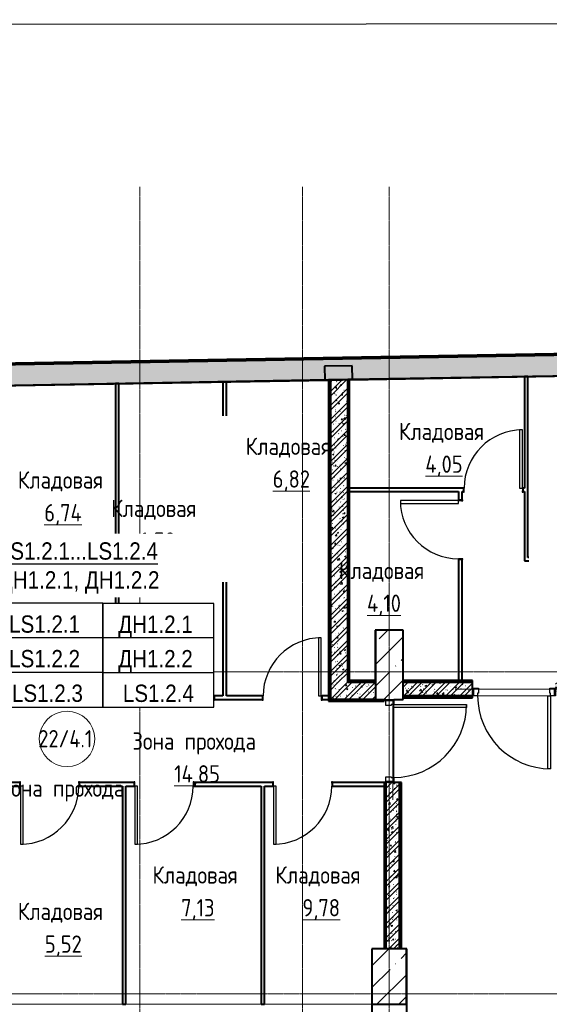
# Model space of a CAD drawing. Header units: millimetres. Extents: x -290 to 116110, y -2975 to 80225.
# Tile 201 of 247: x 39059 to 46698, y 66011 to 80225. Entities that reach past the tile are written whole.
import ezdxf
from ezdxf import colors
from ezdxf.entities.mleader import LeaderData, LeaderLine
from ezdxf.enums import TextEntityAlignment as Align
from ezdxf.math import Vec2, Vec3

# ---------------------------------------------------------------- set-up
doc = ezdxf.new("R2018")
doc.units = ezdxf.units.MM
doc.set_wipeout_variables(frame=1)
doc.linetypes.add('ADSK_Линия сетки', pattern=[25, 20, -2.5, 0, -2.5])
doc.layers.add('UNPLOTTED', color=2, linetype='Continuous', plot=False)
for name, color, linetype, lineweight in [('Двери', 7, 'Continuous', 18), ('Каркас несущий', 7, 'Continuous', 18), ('Каркас_Импост', 7, 'Continuous', 30), ('КИП_выноска', 6, 'Continuous', 25), ('Марки помещений', 7, 'Continuous', 20), ('Монтажный зазор', 7, 'Continuous', 30), ('Несущие колонны', 7, 'Continuous', 18), ('Оси', 7, 'Continuous', 9), ('Панель', 7, 'Continuous', 30), ('Перекрытия', 7, 'Continuous', 18), ('Стены разрез', 7, 'Continuous', 40), ('Стены штриховка', 7, 'Continuous', 40)]:
    doc.layers.add(name, color=color, linetype=linetype, lineweight=lineweight)
doc.styles.add('Arial', font='arial.ttf', dxfattribs={"width": 0.85, "height": 350})
doc.styles.add('GOST 2.304', font='simplex.shx', dxfattribs={"width": 0.65, "oblique": 15})
doc.styles.add('GOST Common', font='GOST_Common.ttf', dxfattribs={"width": 0.9, "height": 250})
doc.styles.get("Standard").update_dxf_attribs({"font": 'arial.ttf'})
pattern_1 = [(50, (0, 0), (218.6211678, -19.1267987), [22.86, -251.46]), (355, (0, 0), (-42.2918743, 229.2684153), [18.288, -201.168]), (100.451, (18.22, -1.6), (176.3310746, 210.139632), [19.428, -213.708]), (46.184, (0, 60.96), (325.29495, -50.4516404), [34.29, -377.19]), (96.636, (27.1, 56.76), (284.8830085, 296.912656), [29.142, -320.562]), (351.184, (0, 60.96), (284.8858166, 296.910704), [27.432, -301.752]), (21, (30.48, 45.72), (181.9375257, -122.7183205), [22.86, -251.46]), (326, (30.48, 45.72), (74.1622266, 221.0261817), [18.288, -201.168]), (71.451, (45.64, 35.5), (256.100348, 98.305262), [19.428, -213.708]), (37.5, (0, 0), (3.70638957, 101.46589536), [3.353, -195.377, 3.353, -200.863, -201.93]), (37.5, (0, 0), (3.70638957, 101.46589536), [-402.946, 3.353, -198.577]), (7.5, (0, 0), (80.18357624, 120.2165259), [3.353, -113.081, 3.353, -190.805, -76.962]), (7.5, (0, 0), (80.18357624, 120.2165259), [-310.591, 3.353, -73.609]), (327.5, (-67.97, 0), (162.70864647, -6.87497134), [3.353, -72.847, 3.353, -234.391, -315.468]), (327.5, (-67.97, 0), (162.70864647, -6.87497134), [-313.944, 3.353, -312.115]), (317.5, (-98.45, 0), (177.7546761, 30.511831), [3.353, -95.707, 3.353, -154.534, -224.028]), (317.5, (-98.45, 0), (177.7546761, 30.511831), [-256.946, 3.353, -220.675])]
pattern_2 = [(45, (0, 0), (-101.0278814, 101.0278814), []), (45, (67.35, 0), (-101.0278814, 101.0278814), [])]
pattern_3 = [(0, (0, 0), (406.4, 101.6), [33.528, -271.272, 33.528, -271.272, -1625.6]), (0, (0, 0), (406.4, 101.6), [-609.6, 33.528, -576.072, 33.528, -271.272, -711.2]), (0, (0, 0), (406.4, 101.6), [-1524, 33.528, -169.672, 33.528, -474.472]), (120, (152.4, 50.8), (-291.188181, 301.1527241), [33.528, -271.272, 33.528, -271.272, -1625.6]), (120, (152.4, 50.8), (-291.188181, 301.1527241), [-609.6, 33.528, -576.072, 33.528, -271.272, -711.2]), (120, (152.4, 50.8), (-291.188181, 301.1527241), [-1524, 33.528, -169.672, 33.528, -474.472]), (240, (203.2, 254), (-115.211819, -402.7527241), [33.528, -271.272, 33.528, -271.272, -1625.6]), (240, (203.2, 254), (-115.211819, -402.7527241), [-609.6, 33.528, -576.072, 33.528, -271.272, -711.2]), (240, (203.2, 254), (-115.211819, -402.7527241), [-1524, 33.528, -169.672, 33.528, -474.472])]

# ---------------------------------------------------------------- blocks, each defined once
blk = doc.blocks.new('101_Дверь_Однопольная - _ПЧ_800х2000_Кладовая_Л-4171007-B2_-11_400__На лист секция 4_-11_400')
at = {"layer": 'Каркас_Импост', "color": 253, "true_color": 0xaaaaaa}
for p, q in [((-420, 25), (-430, 25)), ((-430, 25), (-430, -35)), ((-420, -15), (-420, 25)), ((430, 25), (420, 25)), ((420, 25), (420, -15)), ((430, -35), (430, 25)), ((-430, -35), (-419, -35)), ((-419, -15), (-420, -15)), ((-419, -35), (-419, -15)), ((420, -15), (419, -15)), ((419, -15), (419, -35)), ((419, -35), (430, -35))]:
    blk.add_line(p, q, dxfattribs=at)
at = {"layer": 'Монтажный зазор', "color": 253, "true_color": 0xaaaaaa}
for p, q in [((-430, 25), (-431, 25)), ((-431, 25), (-431, -35)), ((-430, -35), (-430, 25)), ((431, 25), (430, 25)), ((430, 25), (430, -35)), ((431, -35), (431, 25)), ((-431, -35), (-430, -35)), ((430, -35), (431, -35))]:
    blk.add_line(p, q, dxfattribs=at)
at = {"layer": 'Панель', "color": 253, "true_color": 0xaaaaaa}
for p, q in [((420, 865), (380, 865)), ((380, 865), (380, 25)), ((420, 25), (420, 865)), ((380, 25), (420, 25))]:
    blk.add_line(p, q, dxfattribs=at)
blk.add_arc((420, 25), 840, 90, 180, dxfattribs=at)
blk = doc.blocks.new('101_Дверь_Однопольная - _ПЧ_Мет_1000х2000_Блок кладовых_EI60_Пр-4427903-B2_-11_400__На лист секция 4_-11_400')
at = {"layer": 'Каркас_Импост', "color": 253, "true_color": 0xaaaaaa}
for p, q in [((-585, 100), (-525, 100)), ((-585, -15), (-585, 100)), ((-525, 100), (-525, 60)), ((-525, 60), (-515, 60)), ((-515, 60), (-515, -15)), ((515, 60), (525, 60)), ((515, -15), (515, 60)), ((525, 100), (585, 100)), ((525, 60), (525, 100)), ((585, 100), (585, -15)), ((-515, -15), (-585, -15)), ((585, -15), (515, -15))]:
    blk.add_line(p, q, dxfattribs=at)
at = {"layer": 'Монтажный зазор', "color": 253, "true_color": 0xaaaaaa}
for p, q in [((-600, 100), (-585, 100)), ((-600, -15), (-600, 100)), ((-585, 100), (-585, -15)), ((585, -15), (585, 100)), ((585, 100), (600, 100)), ((600, 100), (600, -15)), ((-585, -15), (-600, -15)), ((600, -15), (585, -15))]:
    blk.add_line(p, q, dxfattribs=at)
at = {"layer": 'Панель', "color": 253, "true_color": 0xaaaaaa}
for p, q in [((-525, 1150), (-485, 1150)), ((-525, 100), (-525, 1150)), ((-485, 1150), (-485, 100)), ((-485, 100), (-525, 100))]:
    blk.add_line(p, q, dxfattribs=at)
blk.add_arc((-525, 100), 1050, 0, 90, dxfattribs=at)
blk = doc.blocks.new('101_Дверь_Однопольная - _ПЧ_Мет_1000х2000_Блок кладовых_EI60_Пр-4555291-B2_-11_400__На лист секция 4_-11_400')
at = {"layer": 'Каркас_Импост', "color": 253, "true_color": 0xaaaaaa}
for p, q in [((-585, 15), (-525, 15)), ((-585, -100), (-585, 15)), ((-525, 15), (-525, -25)), ((525, 15), (585, 15)), ((525, -25), (525, 15)), ((585, 15), (585, -100)), ((-515, -100), (-585, -100)), ((-525, -25), (-515, -25)), ((-515, -25), (-515, -100)), ((515, -25), (525, -25)), ((515, -100), (515, -25)), ((585, -100), (515, -100))]:
    blk.add_line(p, q, dxfattribs=at)
at = {"layer": 'Монтажный зазор', "color": 253, "true_color": 0xaaaaaa}
for p, q in [((-600, 15), (-585, 15)), ((-600, -100), (-600, 15)), ((-585, 15), (-585, -100)), ((585, -100), (585, 15)), ((585, 15), (600, 15)), ((600, 15), (600, -100)), ((-585, -100), (-600, -100)), ((600, -100), (585, -100))]:
    blk.add_line(p, q, dxfattribs=at)
at = {"layer": 'Панель', "color": 253, "true_color": 0xaaaaaa}
for p, q in [((-525, 1065), (-485, 1065)), ((-525, 15), (-525, 1065)), ((-485, 1065), (-485, 15)), ((-485, 15), (-525, 15))]:
    blk.add_line(p, q, dxfattribs=at)
blk.add_arc((-525, 15), 1050, 0, 90, dxfattribs=at)
blk = doc.blocks.new('ПР - _ПЧ_1200_200_Оп250-0_Шаг300_Арм16_Арм10-V14-B2_-11_400__На лист секция 4_-11_400')
at = {"layer": 'Каркас несущий', "color": 21, "true_color": 0xffaaaa}
for p, q in [((-600, 0), (850, 0)), ((-525, 0), (525, 0)), ((600, 0), (850, 0))]:
    blk.add_line(p, q, dxfattribs=at)
blk = doc.blocks.new('ПР - _ПЧ_1200_200_Оп250-250_Шаг300_Арм16_Арм10-V13-B2_-11_400__На лист секция 4_-11_400')
at = {"layer": 'Каркас несущий', "color": 21, "true_color": 0xffaaaa}
for p, q in [((-850, 0), (850, 0)), ((-850, 0), (-600, 0)), ((-515, 0), (515, 0)), ((600, 0), (850, 0))]:
    blk.add_line(p, q, dxfattribs=at)
blk = doc.blocks.new('135_SLK_GD_AR_rvt-1-B2_-11_400__На лист секция 4_-11_400')
at = {"layer": 'Стены разрез', "lineweight": 18, "true_color": 0xcbcbcb}
blk.add_hatch(color=9, dxfattribs=at).paths.add_polyline_path([(-13092140, -9223939), (-13091740, -9223932), (-13091743, -9223732), (-13092143, -9223739)])
at = {"layer": 'Стены разрез', "lineweight": 9, "true_color": 0xaaaaaa}
h = blk.add_hatch(dxfattribs=at)
h.set_pattern_fill('FP_5', color=253, style=0, pattern_type=2)
h.set_pattern_definition(pattern_3)
h.paths.add_polyline_path([(-13092080, -9228550), (-13092060, -9228550), (-13092060, -9223938), (-13092080, -9223938), (-13092080, -9227640)])
h = blk.add_hatch(dxfattribs=at)
h.set_pattern_fill('FP_1', color=253, style=0, pattern_type=2)
h.set_pattern_definition(pattern_1)
h.paths.add_polyline_path([(-13092060, -9228300), (-13091810, -9228300), (-13091810, -9223933), (-13092060, -9223938), (-13092060, -9227640)])
h = blk.add_hatch(dxfattribs=at)
h.set_pattern_fill('FP_2', color=253, style=0, pattern_type=2)
h.set_pattern_definition(pattern_2)
h.paths.add_polyline_path([(-13092060, -9228300), (-13091810, -9228300), (-13091810, -9223933), (-13092060, -9223938), (-13092060, -9227640)])
h = blk.add_hatch(dxfattribs=at)
h.set_pattern_fill('FP_5', color=253, style=0, pattern_type=2)
h.set_pattern_definition(pattern_3)
h.paths.add_polyline_path([(-13091810, -9228300), (-13091790, -9228300), (-13091790, -9223933), (-13091810, -9223933), (-13091810, -9227640)])
h = blk.add_hatch(dxfattribs=at)
h.set_pattern_fill('FP_1', color=253, style=0, pattern_type=2)
h.set_pattern_definition(pattern_1)
h.paths.add_polyline_path([(-13092060, -9228550), (-13091410, -9228550), (-13091410, -9228300), (-13092060, -9228300), (-13092060, -9228500)])
h = blk.add_hatch(dxfattribs=at)
h.set_pattern_fill('FP_2', color=253, style=0, pattern_type=2)
h.set_pattern_definition(pattern_2)
h.paths.add_polyline_path([(-13092060, -9228550), (-13091410, -9228550), (-13091410, -9228300), (-13092060, -9228300), (-13092060, -9228500)])
h = blk.add_hatch(dxfattribs=at)
h.set_pattern_fill('FP_5', color=253, style=0, pattern_type=2)
h.set_pattern_definition(pattern_3)
h.paths.add_polyline_path([(-13091790, -9228300), (-13091410, -9228300), (-13091410, -9228280), (-13091790, -9228280)])
h = blk.add_hatch(dxfattribs=at)
h.set_pattern_fill('FP_5', color=253, style=0, pattern_type=2)
h.set_pattern_definition(pattern_3)
h.paths.add_polyline_path([(-13091008, -9228300), (-13090010, -9228300), (-13090010, -9228280), (-13091010, -9228280), (-13091010, -9228288), (-13091008, -9228288)])
h.paths.add_polyline_path([(-13088810, -9228300), (-13088540, -9228300), (-13088540, -9228280), (-13088810, -9228280)])
h = blk.add_hatch(dxfattribs=at)
h.set_pattern_fill('FP_1', color=253, style=0, pattern_type=2)
h.set_pattern_definition(pattern_1)
h.paths.add_polyline_path([(-13091010, -9228500), (-13090010, -9228500), (-13090010, -9228300), (-13091010, -9228300)])
h.paths.add_polyline_path([(-13088810, -9228500), (-13088560, -9228500), (-13088560, -9228300), (-13088810, -9228300), (-13088810, -9228385)])
h = blk.add_hatch(dxfattribs=at)
h.set_pattern_fill('FP_2', color=253, style=0, pattern_type=2)
h.set_pattern_definition(pattern_2)
h.paths.add_polyline_path([(-13091010, -9228500), (-13090010, -9228500), (-13090010, -9228300), (-13091010, -9228300)])
h.paths.add_polyline_path([(-13088810, -9228500), (-13088560, -9228500), (-13088560, -9228300), (-13088810, -9228300), (-13088810, -9228385)])
h = blk.add_hatch(dxfattribs=at)
h.set_pattern_fill('FP_5', color=253, style=0, pattern_type=2)
h.set_pattern_definition(pattern_3)
h.paths.add_polyline_path([(-13088780, -9228520), (-13088780, -9228500), (-13088810, -9228500), (-13088810, -9228520), (-13088785, -9228520)])
h.paths.add_polyline_path([(-13090031, -9228520), (-13090010, -9228520), (-13090010, -9228500), (-13091010, -9228500), (-13091010, -9228520), (-13090735, -9228520)])
h = blk.add_hatch(dxfattribs=at)
h.set_pattern_fill('FP_5', color=253, style=0, pattern_type=2)
h.set_pattern_definition(pattern_3)
h.paths.add_polyline_path([(-13091438, -9228570), (-13091285, -9228570), (-13091285, -9228550), (-13092080, -9228550), (-13092080, -9228570)])
h = blk.add_hatch(dxfattribs=at)
h.set_pattern_fill('FP_5', color=253, style=0, pattern_type=2)
h.set_pattern_definition(pattern_3)
h.paths.add_polyline_path([(-13091260, -9232150), (-13091260, -9229750), (-13091280, -9229750), (-13091280, -9232150)])
h = blk.add_hatch(dxfattribs=at)
h.set_pattern_fill('FP_1', color=253, style=0, pattern_type=2)
h.set_pattern_definition(pattern_1)
h.paths.add_polyline_path([(-13091260, -9232150), (-13091060, -9232150), (-13091060, -9229750), (-13091260, -9229750), (-13091260, -9232148)])
h = blk.add_hatch(dxfattribs=at)
h.set_pattern_fill('FP_2', color=253, style=0, pattern_type=2)
h.set_pattern_definition(pattern_2)
h.paths.add_polyline_path([(-13091260, -9232150), (-13091060, -9232150), (-13091060, -9229750), (-13091260, -9229750), (-13091260, -9232148)])
h = blk.add_hatch(dxfattribs=at)
h.set_pattern_fill('FP_5', color=253, style=0, pattern_type=2)
h.set_pattern_definition(pattern_3)
h.paths.add_polyline_path([(-13091060, -9232150), (-13091040, -9232150), (-13091040, -9229750), (-13091060, -9229750), (-13091060, -9232109)])
at = {"layer": 'Перекрытия', "color": 253, "true_color": 0xaaaaaa}
for p, q in [((-13088925, -9228500), (-13089935, -9228500)), ((-13089935, -9228500), (-13088925, -9228500)), ((-13091145, -9228665), (-13091145, -9229675)), ((-13091145, -9229675), (-13091145, -9228665)), ((-13096660, -9232950), (-13095060, -9232950)), ((-13095010, -9232950), (-13093060, -9232950)), ((-13093010, -9232950), (-13091460, -9232950))]:
    blk.add_line(p, q, dxfattribs=at)
at = {"layer": 'Стены разрез', "color": 253, "true_color": 0xaaaaaa}
for p, q in [((-13074040, -9223623), (-13091790, -9223933)), ((-13091785, -9223935), (-13074042, -9223625)), ((-13091743, -9223732), (-13092143, -9223739)), ((-13092143, -9223739), (-13092140, -9223939)), ((-13091740, -9223932), (-13091743, -9223732)), ((-13092085, -9223938), (-13103935, -9224145)), ((-13103935, -9224147), (-13092085, -9223940)), ((-13092140, -9223939), (-13092060, -9223938)), ((-13092060, -9223938), (-13092085, -9223938)), ((-13092085, -9223940), (-13092085, -9228550)), ((-13092060, -9223938), (-13092060, -9228300)), ((-13092060, -9228550), (-13092060, -9223938)), ((-13091810, -9223933), (-13091740, -9223932)), ((-13091810, -9223935), (-13091810, -9223933)), ((-13091790, -9223933), (-13091810, -9223933)), ((-13091810, -9223933), (-13091810, -9223935)), ((-13091785, -9228275), (-13091785, -9223935)), ((-13089210, -9223888), (-13089260, -9223888)), ((-13089260, -9223888), (-13089260, -9225500)), ((-13089210, -9226500), (-13089210, -9223888)), ((-13095110, -9223991), (-13095160, -9223991)), ((-13095160, -9223991), (-13095160, -9228500)), ((-13095110, -9228500), (-13095110, -9223991)), ((-13093560, -9223964), (-13093610, -9223964)), ((-13093610, -9223964), (-13093610, -9224455)), ((-13093560, -9224455), (-13093560, -9223964)), ((-13090141, -9225500), (-13091810, -9225500)), ((-13089260, -9225500), (-13089279, -9225500)), ((-13091810, -9225550), (-13090210, -9225550)), ((-13090210, -9225550), (-13090210, -9225669)), ((-13090160, -9225669), (-13090160, -9225550)), ((-13090160, -9225550), (-13090141, -9225550)), ((-13089279, -9225550), (-13089260, -9225550)), ((-13089260, -9225550), (-13089260, -9226500)), ((-13089260, -9226500), (-13089260, -9226550)), ((-13089195, -9226500), (-13089210, -9226500)), ((-13090210, -9226531), (-13090210, -9228300)), ((-13090160, -9228300), (-13090160, -9226531)), ((-13089260, -9226550), (-13089195, -9226550)), ((-13093610, -9226855), (-13093610, -9228500)), ((-13093560, -9228500), (-13093560, -9226855)), ((-13091410, -9227548), (-13091412, -9227548)), ((-13091412, -9227548), (-13091412, -9228275)), ((-13091008, -9227548), (-13091410, -9227548)), ((-13091008, -9227550), (-13091008, -9227548)), ((-13091008, -9228275), (-13091008, -9227550)), ((-13092060, -9228300), (-13092060, -9228500)), ((-13091785, -9228300), (-13091810, -9228300)), ((-13091810, -9228300), (-13091790, -9228300)), ((-13091412, -9228275), (-13091785, -9228275)), ((-13091010, -9228288), (-13091008, -9228288)), ((-13091008, -9228300), (-13091010, -9228300)), ((-13090010, -9228275), (-13091008, -9228275)), ((-13091008, -9228288), (-13091008, -9228300)), ((-13090010, -9228300), (-13090010, -9228275)), ((-13090010, -9228385), (-13090010, -9228300)), ((-13096141, -9228500), (-13096660, -9228500)), ((-13095160, -9228500), (-13095279, -9228500)), ((-13094591, -9228500), (-13095110, -9228500)), ((-13093610, -9228500), (-13093729, -9228500)), ((-13093041, -9228500), (-13093560, -9228500)), ((-13092060, -9228500), (-13092179, -9228500)), ((-13090010, -9228525), (-13090010, -9228500)), ((-13096829, -9228550), (-13096141, -9228550)), ((-13095279, -9228550), (-13094591, -9228550)), ((-13093729, -9228550), (-13093041, -9228550)), ((-13092179, -9228550), (-13092060, -9228550)), ((-13092085, -9228550), (-13092085, -9228570)), ((-13092085, -9228570), (-13092085, -9228575)), ((-13092085, -9228575), (-13091285, -9228575)), ((-13092060, -9228550), (-13091410, -9228550)), ((-13091410, -9228550), (-13092060, -9228550)), ((-13091285, -9228575), (-13091285, -9228550)), ((-13091145, -9228552), (-13091010, -9228552)), ((-13091010, -9228525), (-13090010, -9228525)), ((-13091008, -9228525), (-13091010, -9228525)), ((-13091010, -9228552), (-13091008, -9228552)), ((-13091008, -9228552), (-13091008, -9228525)), ((-13096541, -9229750), (-13097229, -9229750)), ((-13094891, -9229750), (-13095679, -9229750)), ((-13092891, -9229750), (-13094029, -9229750)), ((-13091260, -9229750), (-13092029, -9229750)), ((-13091260, -9229750), (-13091285, -9229750)), ((-13091285, -9229750), (-13091285, -9232148)), ((-13091060, -9229750), (-13091145, -9229750)), ((-13091035, -9229750), (-13091060, -9229750)), ((-13091035, -9232150), (-13091035, -9229750)), ((-13096660, -9229800), (-13096541, -9229800)), ((-13095679, -9229800), (-13095060, -9229800)), ((-13095060, -9229800), (-13095060, -9232950)), ((-13095010, -9232950), (-13095010, -9229800)), ((-13095010, -9229800), (-13094891, -9229800)), ((-13094029, -9229800), (-13093060, -9229800)), ((-13093060, -9229800), (-13093060, -9232950)), ((-13093010, -9232950), (-13093010, -9229800)), ((-13093010, -9229800), (-13092891, -9229800)), ((-13092029, -9229800), (-13091260, -9229800)), ((-13091460, -9232148), (-13091462, -9232148)), ((-13091462, -9232148), (-13091462, -9233500)), ((-13091285, -9232148), (-13091460, -9232148)), ((-13091260, -9232148), (-13091260, -9232150)), ((-13091260, -9232150), (-13091260, -9232148)), ((-13090958, -9232148), (-13091035, -9232148)), ((-13091035, -9232148), (-13091035, -9232150)), ((-13090958, -9232150), (-13090958, -9232148)), ((-13090958, -9233225), (-13090958, -9232150)), ((-13095060, -9232950), (-13095010, -9232950)), ((-13093060, -9232950), (-13093010, -9232950))]:
    blk.add_line(p, q, dxfattribs=at)
at = {"layer": 'Стены штриховка', "color": 253, "true_color": 0xaaaaaa}
for p, q in [((-13092080, -9223938), (-13092080, -9228550)), ((-13091810, -9223933), (-13092060, -9223938)), ((-13092060, -9223938), (-13091810, -9223933)), ((-13091810, -9225500), (-13091810, -9223935)), ((-13091810, -9223935), (-13091810, -9228300)), ((-13091790, -9223935), (-13091790, -9223933)), ((-13091790, -9228280), (-13091790, -9223935)), ((-13091810, -9225500), (-13091810, -9225550)), ((-13091810, -9225550), (-13091810, -9225500)), ((-13091810, -9228300), (-13091810, -9225550)), ((-13091785, -9228280), (-13091790, -9228280)), ((-13091790, -9228300), (-13091785, -9228300)), ((-13091410, -9228280), (-13091785, -9228280)), ((-13091410, -9228300), (-13091785, -9228300)), ((-13091785, -9228300), (-13091410, -9228300)), ((-13091008, -9228280), (-13091010, -9228280)), ((-13090010, -9228280), (-13091008, -9228280)), ((-13090210, -9228300), (-13091008, -9228300)), ((-13091008, -9228300), (-13090210, -9228300)), ((-13090160, -9228300), (-13090210, -9228300)), ((-13090210, -9228300), (-13090160, -9228300)), ((-13090210, -9228300), (-13090160, -9228300)), ((-13090010, -9228300), (-13090160, -9228300)), ((-13090160, -9228300), (-13090010, -9228300)), ((-13092060, -9228500), (-13092060, -9228550)), ((-13092060, -9228550), (-13092060, -9228500)), ((-13091010, -9228500), (-13090010, -9228500)), ((-13090010, -9228500), (-13091010, -9228500)), ((-13092080, -9228570), (-13092080, -9228550)), ((-13092080, -9228570), (-13091285, -9228570)), ((-13091010, -9228520), (-13090010, -9228520)), ((-13091280, -9229750), (-13091280, -9232148)), ((-13091260, -9229750), (-13091260, -9229800)), ((-13091260, -9229800), (-13091260, -9229750)), ((-13091260, -9229800), (-13091260, -9229750)), ((-13091060, -9232150), (-13091060, -9229750)), ((-13091060, -9229750), (-13091060, -9232150)), ((-13091040, -9232150), (-13091040, -9229750)), ((-13091260, -9229800), (-13091260, -9232148)), ((-13091260, -9232148), (-13091260, -9229800)), ((-13091280, -9232148), (-13091280, -9232150))]:
    blk.add_line(p, q, dxfattribs=at)
at = {"layer": 'Двери', "color": 253, "lineweight": 18, "true_color": 0xaaaaaa}
for p in [(-13089710, -9225525), (-13095710, -9228525), (-13094160, -9228525), (-13092610, -9228525)]:
    blk.add_blockref('101_Дверь_Однопольная - _ПЧ_800х2000_Кладовая_Л-4171007-B2_-11_400__На лист секция 4_-11_400', p, dxfattribs=at)
for name, p, rotation in [('101_Дверь_Однопольная - _ПЧ_800х2000_Кладовая_Л-4171007-B2_-11_400__На лист секция 4_-11_400', (-13090185, -9226100), 89.99999999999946), ('101_Дверь_Однопольная - _ПЧ_Мет_1000х2000_Блок кладовых_EI60_Пр-4427903-B2_-11_400__На лист секция 4_-11_400', (-13089410, -9228400), 180), ('101_Дверь_Однопольная - _ПЧ_Мет_1000х2000_Блок кладовых_EI60_Пр-4555291-B2_-11_400__На лист секция 4_-11_400', (-13091160, -9229150), 269.9999999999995), ('101_Дверь_Однопольная - _ПЧ_800х2000_Кладовая_Л-4171007-B2_-11_400__На лист секция 4_-11_400', (-13096110, -9229775), 180), ('101_Дверь_Однопольная - _ПЧ_800х2000_Кладовая_Л-4171007-B2_-11_400__На лист секция 4_-11_400', (-13094460, -9229775), 180), ('101_Дверь_Однопольная - _ПЧ_800х2000_Кладовая_Л-4171007-B2_-11_400__На лист секция 4_-11_400', (-13092460, -9229775), 180)]:
    blk.add_blockref(name, p, dxfattribs=dict(at, rotation=rotation))
at = {"layer": 'Каркас несущий', "color": 253, "lineweight": 18, "true_color": 0xaaaaaa}
for name, p, rotation in [('ПР - _ПЧ_1200_200_Оп250-250_Шаг300_Арм16_Арм10-V13-B2_-11_400__На лист секция 4_-11_400', (-13089410, -9228400), 180), ('ПР - _ПЧ_1200_200_Оп250-0_Шаг300_Арм16_Арм10-V14-B2_-11_400__На лист секция 4_-11_400', (-13091160, -9229150), 269.9999999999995)]:
    blk.add_blockref(name, p, dxfattribs=dict(at, rotation=rotation))
blk = doc.blocks.new('Бетон-Прямоугольная-Колонна - CLM_Подземные этажи_В40-500х800-V92-B2_-11_400__На лист секция 4_-11_400')
at = {"layer": 'Несущие колонны', "lineweight": 9, "true_color": 0xaaaaaa}
h = blk.add_hatch(dxfattribs=at)
h.set_pattern_fill('FP_31', color=253, style=0, pattern_type=2)
h.set_pattern_definition([(225, (-13091209.66, -9232550.3), (314.308964, -314.308964), []), (225, (-13091523.97, -9232550.3), (314.308964, -314.308964), [555.625, -111.125, 3.353, -107.772])])
h.paths.add_polyline_path([(-250, 400), (-250, -400), (250, -400), (250, 400)])
at = {"layer": 'Несущие колонны', "color": 253, "lineweight": 40, "true_color": 0xaaaaaa}
for p, q in [((250, 400), (-250, 400)), ((-250, 400), (-250, -400)), ((250, -400), (250, 400)), ((-250, -400), (250, -400))]:
    blk.add_line(p, q, dxfattribs=at)
blk = doc.blocks.new('Бетон-Прямоугольная-Колонна - CLM_Подземные этажи_В40-400х1000-V97-B2_-11_400__На лист секция 4_-11_400')
at = {"layer": 'Несущие колонны', "lineweight": 9, "true_color": 0xaaaaaa}
h = blk.add_hatch(dxfattribs=at)
h.set_pattern_fill('FP_36', color=253, style=0, pattern_type=2)
h.set_pattern_definition([(225, (-13091209.66, -9228050.3), (314.308964, -314.308964), []), (225, (-13091523.97, -9228050.3), (314.308964, -314.308964), [555.625, -111.125, 3.353, -107.772])])
h.paths.add_polyline_path([(50, 500), (-200, 500), (-200, -500), (200, -500), (200, 500)])
at = {"layer": 'Несущие колонны', "color": 253, "lineweight": 40, "true_color": 0xaaaaaa}
for p, q in [((-65, 500), (-200, 500)), ((-200, 500), (-200, -500)), ((200, 500), (50, 500)), ((200, -500), (200, 500)), ((-200, -500), (200, -500))]:
    blk.add_line(p, q, dxfattribs=at)
blk = doc.blocks.new('135_SLK_GD_KR_rvt-1-B2_-11_400__На лист секция 4_-11_400')
at = {"layer": 'Стены разрез', "lineweight": 9, "true_color": 0xaaaaaa}
h = blk.add_hatch(dxfattribs=at)
h.set_pattern_fill('FP_12', color=253, style=0, pattern_type=2)
h.set_pattern_definition([(45, (0, 0), (-314.308964, 314.308964), []), (45, (314.3, 0), (-314.308964, 314.308964), [555.625, -111.125, 3.353, -107.772])])
h.paths.add_polyline_path([(-13117879, -9224388), (-13073740, -9223618), (-13073740, -9223318), (-13117541, -9224082)])
at = {"layer": 'Стены разрез', "color": 253, "true_color": 0xaaaaaa}
for p, q in [((-13073720, -9223298), (-13117974, -9224070)), ((-13117879, -9224388), (-13074040, -9223623))]:
    blk.add_line(p, q, dxfattribs=at)
at = {"layer": 'Стены штриховка', "color": 253, "true_color": 0xaaaaaa}
for p, q in [((-13073738, -9223316), (-13117995, -9224088)), ((-13073734, -9223312), (-13117990, -9224084)), ((-13073730, -9223308), (-13117986, -9224080)), ((-13073740, -9223318), (-13117541, -9224082)), ((-13117541, -9224082), (-13073740, -9223318))]:
    blk.add_line(p, q, dxfattribs=at)
at = {"layer": 'Несущие колонны', "color": 7, "lineweight": 18, "true_color": 0xffffff, "rotation": 180}
for name, p in [('Бетон-Прямоугольная-Колонна - CLM_Подземные этажи_В40-400х1000-V97-B2_-11_400__На лист секция 4_-11_400', (-13091210, -9228050)), ('Бетон-Прямоугольная-Колонна - CLM_Подземные этажи_В40-500х800-V92-B2_-11_400__На лист секция 4_-11_400', (-13091210, -9232550))]:
    blk.add_blockref(name, p, dxfattribs=at)
blk = doc.blocks.new('ADSK_Марка_Помещение_ДваЗначения - Номер Имя-619306-B2_-11_400__На лист секция 4_-11_400')
at = {"layer": 'Марки помещений'}
blk.add_circle((0, 0), 4, dxfattribs=at)
blk = doc.blocks.new('A$Cc005853f')
at = {"layer": 'Оси', "color": 253, "linetype": 'ADSK_Линия сетки', "true_color": 0xaaaaaa}
for p, q in [((38703.1, 2607.6), (38703.1, 76891.3)), ((41053.1, 2607.6), (41053.1, 76891.4)), ((42303.1, 2607.6), (42303.1, 76891.5)), ((96019.7, 69889.4), (2670, 69889.4)), ((96019.7, 65239.4), (2670.3, 65239.4))]:
    blk.add_line(p, q, dxfattribs=at)
at = {"lineweight": 5}
for name in ['135_SLK_GD_KR_rvt-1-B2_-11_400__На лист секция 4_-11_400', '135_SLK_GD_AR_rvt-1-B2_-11_400__На лист секция 4_-11_400']:
    blk.add_blockref(name, (13133512.8, 9298039.8), dxfattribs=at)
at = {"layer": 'Марки помещений', "xscale": 99.99999999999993, "yscale": 99.99999999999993, "zscale": 99.99999999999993}
blk.add_blockref('ADSK_Марка_Помещение_ДваЗначения - Номер Имя-619306-B2_-11_400__На лист секция 4_-11_400', (37654.9, 68920.6), dxfattribs=at)
at = {"layer": 'Марки помещений', "lineweight": 9, "char_height": 250, "attachment_point": 1, "style": 'GOST Common'}
for s, insert, width in [('Кладовая', (42442, 73484.6), 1623.417), ('Кладовая', (40232.2, 73269.7), 1623.417), ('\\L4,05', (42823.1, 73011.4), 699.873), ('Кладовая', (36945.3, 72783.4), 1623.417), ('\\L6,82', (40621.9, 72796.5), 678.228), ('Кладовая', (38290.8, 72373.5), 1623.417), ('\\L6,74', (37326.4, 72310.2), 699.873), ('\\L6,78', (38680.5, 71900.3), 678.228), ('Кладовая', (41577.7, 71477.3), 1623.417), ('\\L4,10', (41982.2, 71004.1), 642.152), ('22/4.1', (37240, 69048.3), 1017.341), ('Зона', (38599.1, 69014.3), 815.316), ('прохода', (39349.2, 69014.3), 1385.316), ('\\L14,85', (39200.3, 68541.1), 836.962), ('Зона', (36700.1, 68335.5), 815.316), ('прохода', (37450.2, 68335.5), 1385.316), ('Кладовая', (38886.7, 67081.5), 1623.417), ('Кладовая', (40659.9, 67081.5), 1623.417), ('Кладовая', (36945.3, 66556.4), 1623.417), ('\\L7,13', (39300.2, 66608.3), 620.506), ('\\L9,78', (41049.6, 66608.3), 678.228), ('\\L5,52', (37335, 66083.2), 678.228)]:
    blk.add_mtext(s, dxfattribs=dict(at, insert=insert, width=width))
blk = doc.blocks.new('*U331')
at = {"layer": 'UNPLOTTED'}
blk.add_lwpolyline([(0, 832), (0, 0), (-1164, 0), (-1164, 831)], close=True, dxfattribs=at)
blk = doc.blocks.new('*U340')
at = {"color": 0, "linetype": 'Continuous', "lineweight": 30, "ltscale": 75, "width": 0.85, "flags": 104}
blk.add_attdef('ПРИМЕЧАНИЕ_1', text='', height=2.5, dxfattribs=at).set_placement((8, -4.61), align=Align.BOTTOM_CENTER)
at = {"color": 0, "lineweight": 30, "width": 0.85, "flags": 104}
blk.add_attdef('ПРИМЕЧАНИЕ_2', text='', height=2.5, dxfattribs=at).set_placement((8, -15.75), align=Align.BOTTOM_CENTER)
at = {"color": 0, "lineweight": 30, "style": 'GOST 2.304', "width": 0.85}
for tag, p in [('ИМЯ_КАБЕЛЯ_2', (8, -15.72)), ('ИМЯ_КАБЕЛЯ_3', (8, -20.72)), ('ИМЯ_КАБЕЛЯ_4', (8, -25.72)), ('ИМЯ_КАБЕЛЯ_5', (8, -30.72)), ('ИМЯ_КАБЕЛЯ_6', (8, -35.72)), ('ИМЯ_КАБЕЛЯ_7', (8, -40.72)), ('ИМЯ_КАБЕЛЯ_8', (8, -45.72)), ('ИМЯ_КАБЕЛЯ_9', (8, -50.72))]:
    blk.add_attdef(tag, text='', height=2.5, dxfattribs=at).set_placement(p, align=Align.BOTTOM_CENTER)
at = {"linetype": 'Continuous'}
blk.add_wipeout([(0, -5.72), (16, -5.72), (16, -10.72), (0, -10.72)], dxfattribs=at)
at = {"color": 0}
blk.add_line((0, -10.72), (0, 0), dxfattribs=at)
at = {"color": 0, "linetype": 'Continuous'}
blk.add_lwpolyline([(0, -10.72), (16, -10.72), (16, -5.72), (0, -5.72)], close=True, dxfattribs=at)
at = {"color": 0, "lineweight": 30, "style": 'GOST 2.304', "width": 0.85}
blk.add_attdef('ИМЯ_КАБЕЛЯ_1', text='', height=2.5, dxfattribs=at).set_placement((8, -10.72), align=Align.BOTTOM_CENTER)
blk = doc.blocks.new('_None')
blk = doc.blocks.new('*U339')
at = {"color": 0, "linetype": 'Continuous', "lineweight": 30, "ltscale": 75, "width": 0.85, "flags": 104}
blk.add_attdef('ПРИМЕЧАНИЕ_1', text='', height=2.5, dxfattribs=at).set_placement((8, 3.61), align=Align.BOTTOM_CENTER)
at = {"color": 0, "lineweight": 30, "width": 0.85, "flags": 104}
blk.add_attdef('ПРИМЕЧАНИЕ_2', text='', height=2.5, dxfattribs=at).set_placement((8, -7.53), align=Align.BOTTOM_CENTER)
at = {"color": 0, "lineweight": 30, "style": 'GOST 2.304', "width": 0.85}
for tag, p in [('ИМЯ_КАБЕЛЯ_2', (8, -7.5)), ('ИМЯ_КАБЕЛЯ_3', (8, -12.5)), ('ИМЯ_КАБЕЛЯ_4', (8, -17.5)), ('ИМЯ_КАБЕЛЯ_5', (8, -22.5)), ('ИМЯ_КАБЕЛЯ_6', (8, -27.5)), ('ИМЯ_КАБЕЛЯ_7', (8, -32.5)), ('ИМЯ_КАБЕЛЯ_8', (8, -37.5)), ('ИМЯ_КАБЕЛЯ_9', (8, -42.5))]:
    blk.add_attdef(tag, text='', height=2.5, dxfattribs=at).set_placement(p, align=Align.BOTTOM_CENTER)
at = {"linetype": 'Continuous'}
blk.add_wipeout([(0, 2.5), (16, 2.5), (16, -2.5), (0, -2.5)], dxfattribs=at)
at = {"color": 0}
blk.add_line((0, -2.5), (0, 0), dxfattribs=at)
at = {"color": 0, "linetype": 'Continuous'}
blk.add_lwpolyline([(0, -2.5), (16, -2.5), (16, 2.5), (0, 2.5)], close=True, dxfattribs=at)
at = {"color": 0, "lineweight": 30, "style": 'GOST 2.304', "width": 0.85}
blk.add_attdef('ИМЯ_КАБЕЛЯ_1', text='', height=2.5, dxfattribs=at).set_placement((8, -2.5), align=Align.BOTTOM_CENTER)

msp = doc.modelspace()

# ---------------------------------------------------------------- block references
msp.add_blockref('A$Cc005853f', (2087, 922))

# ---------------------------------------------------------------- next in the draw order: block references
at = {"layer": 'UNPLOTTED', "xscale": 100, "yscale": 100, "zscale": 100}
msp.add_blockref('*U331', (116110, -2975), dxfattribs=at)

# ---------------------------------------------------------------- next in the draw order: block references
at = {"layer": 'КИП_выноска'}
ref = msp.add_blockref('*U340', (38659, 72372), dxfattribs=dict(at, xscale=100, yscale=100, zscale=100))
lines = msp.add_mtext('\\W0.8500;', dxfattribs={"layer": '0', "color": 0, "linetype": 'Continuous', "lineweight": 30, "ltscale": 75, "insert": (39459, 71911), "char_height": 2.5, "attachment_point": 1})
ref.add_attrib('ПРИМЕЧАНИЕ_1', '', (39459, 71911), dxfattribs={"flags": 104}).embed_mtext(lines)
ref.add_attrib('ИМЯ_КАБЕЛЯ_1', 'LS1.2.1 ', dxfattribs={"layer": '0', "color": 0, "lineweight": 30, "height": 250, "style": 'Arial', "width": 0.85}).set_placement((39459, 71300), align=Align.BOTTOM_CENTER)
lines = msp.add_mtext('\\W0.8500;', dxfattribs={"layer": '0', "color": 0, "lineweight": 30, "insert": (39459, 70797), "char_height": 2.5, "attachment_point": 1})
ref.add_attrib('ПРИМЕЧАНИЕ_2', '', (39459, 70797), dxfattribs={"flags": 104}).embed_mtext(lines)

# ---------------------------------------------------------------- next in the draw order: leaders
ml = msp.add_multileader_mtext('Standard', dxfattribs=at)
ml.set_content('LS1.2.1...LS1.2.4\\PДН1.2.1, ДН1.2.2', color=256, style='Arial')
ml.set_leader_properties(color=256, linetype='ByLayer', lineweight=-1)
ml.set_arrow_properties(name='NONE')
ml.build(insert=Vec2(0, 0))
ml.multileader.update_dxf_attribs({"has_dogleg": 0, "text_left_attachment_type": 6, "text_right_attachment_type": 6, "dogleg_length": 0.5, "arrow_head_size": 300})
ctx = ml.context
ctx.base_point, ctx.char_height, ctx.arrow_head_size, ctx.landing_gap_size, ctx.plane_origin = Vec3(38659, 72372), 250, 300, 100, Vec3(39204, 69819)
ctx.left_attachment, ctx.right_attachment = 6, 6
notes = []
notes.append((ctx, [(0, (1, 1, 0), (38658, 72372), (1, 0), 0.5, [(0, [(37875, 70135)], 0, [])])]))
ctx.mtext.insert, ctx.mtext.width, ctx.mtext.flow_direction = Vec3(38759, 72680), 3078.85, 5
ctx.mtext.has_bg_fill, ctx.mtext.bg_color, ctx.mtext.bg_scale_factor, ctx.mtext.bg_transparency, ctx.mtext.use_window_bg_color = 1, -1027028792, 1.5, 0, 1
for ctx, leaders in notes:
    for number, flags, end, landing, length, lines in leaders:
        leader = LeaderData()
        leader.index, (leader.has_last_leader_line, leader.has_dogleg_vector, leader.attachment_direction) = number, flags
        leader.last_leader_point, leader.dogleg_vector, leader.dogleg_length = Vec3(end), Vec3(landing), length
        for number, points, colour, breaks in lines:
            line = LeaderLine()
            line.index, line.vertices, line.color, line.breaks = number, Vec3.list(points), colors.encode_raw_color(colour), breaks
            leader.lines.append(line)
        ctx.leaders.append(leader)

# ---------------------------------------------------------------- next in the draw order: block references
ref = msp.add_blockref('*U339', (38659, 71051), dxfattribs=dict(at, xscale=100, yscale=100, zscale=100))
lines = msp.add_mtext('\\W0.8500;', dxfattribs={"layer": '0', "color": 0, "linetype": 'Continuous', "lineweight": 30, "ltscale": 75, "insert": (39459, 71412), "char_height": 2.5, "attachment_point": 1})
ref.add_attrib('ПРИМЕЧАНИЕ_1', '', (39459, 71412), dxfattribs={"flags": 104}).embed_mtext(lines)
ref.add_attrib('ИМЯ_КАБЕЛЯ_1', 'LS1.2.2 ', dxfattribs={"layer": '0', "color": 0, "lineweight": 30, "height": 250, "style": 'Arial', "width": 0.85}).set_placement((39459, 70801), align=Align.BOTTOM_CENTER)
lines = msp.add_mtext('\\W0.8500;', dxfattribs={"layer": '0', "color": 0, "lineweight": 30, "insert": (39459, 70298), "char_height": 2.5, "attachment_point": 1})
ref.add_attrib('ПРИМЕЧАНИЕ_2', '', (39459, 70298), dxfattribs={"flags": 104}).embed_mtext(lines)

# ---------------------------------------------------------------- next in the draw order: block references
ref = msp.add_blockref('*U339', (38659, 70552), dxfattribs=dict(at, xscale=100, yscale=100, zscale=100))
lines = msp.add_mtext('\\W0.8500;', dxfattribs={"layer": '0', "color": 0, "linetype": 'Continuous', "lineweight": 30, "ltscale": 75, "insert": (39459, 70913), "char_height": 2.5, "attachment_point": 1})
ref.add_attrib('ПРИМЕЧАНИЕ_1', '', (39459, 70913), dxfattribs={"flags": 104}).embed_mtext(lines)
ref.add_attrib('ИМЯ_КАБЕЛЯ_1', 'LS1.2.3', dxfattribs={"layer": '0', "color": 0, "lineweight": 30, "height": 250, "style": 'Arial', "width": 0.85}).set_placement((39459, 70302), align=Align.BOTTOM_CENTER)
lines = msp.add_mtext('\\W0.8500;', dxfattribs={"layer": '0', "color": 0, "lineweight": 30, "insert": (39459, 69799), "char_height": 2.5, "attachment_point": 1})
ref.add_attrib('ПРИМЕЧАНИЕ_2', '', (39459, 69799), dxfattribs={"flags": 104}).embed_mtext(lines)

# ---------------------------------------------------------------- next in the draw order: block references
ref = msp.add_blockref('*U339', (40259, 70551), dxfattribs=dict(at, xscale=100, yscale=100, zscale=100))
lines = msp.add_mtext('\\W0.8500;', dxfattribs={"layer": '0', "color": 0, "linetype": 'Continuous', "lineweight": 30, "ltscale": 75, "insert": (41059, 70912), "char_height": 2.5, "attachment_point": 1})
ref.add_attrib('ПРИМЕЧАНИЕ_1', '', (41059, 70912), dxfattribs={"flags": 104}).embed_mtext(lines)
ref.add_attrib('ИМЯ_КАБЕЛЯ_1', 'LS1.2.4', dxfattribs={"layer": '0', "color": 0, "lineweight": 30, "height": 250, "style": 'Arial', "width": 0.85}).set_placement((41059, 70301), align=Align.BOTTOM_CENTER)
lines = msp.add_mtext('\\W0.8500;', dxfattribs={"layer": '0', "color": 0, "lineweight": 30, "insert": (41059, 69798), "char_height": 2.5, "attachment_point": 1})
ref.add_attrib('ПРИМЕЧАНИЕ_2', '', (41059, 69798), dxfattribs={"flags": 104}).embed_mtext(lines)

# ---------------------------------------------------------------- next in the draw order: block references
ref = msp.add_blockref('*U339', (40259, 71548), dxfattribs=dict(at, xscale=100, yscale=100, zscale=100))
lines = msp.add_mtext('\\W0.8500;', dxfattribs={"layer": '0', "color": 0, "linetype": 'Continuous', "lineweight": 30, "ltscale": 75, "insert": (41059, 71910), "char_height": 2.5, "attachment_point": 1})
ref.add_attrib('ПРИМЕЧАНИЕ_1', '', (41059, 71910), dxfattribs={"flags": 104}).embed_mtext(lines)
ref.add_attrib('ИМЯ_КАБЕЛЯ_1', 'ДН1.2.1 ', dxfattribs={"layer": '0', "color": 0, "lineweight": 30, "height": 250, "style": 'Arial', "width": 0.85}).set_placement((41059, 71298), align=Align.BOTTOM_CENTER)
lines = msp.add_mtext('\\W0.8500;', dxfattribs={"layer": '0', "color": 0, "lineweight": 30, "insert": (41059, 70795), "char_height": 2.5, "attachment_point": 1})
ref.add_attrib('ПРИМЕЧАНИЕ_2', '', (41059, 70795), dxfattribs={"flags": 104}).embed_mtext(lines)

# ---------------------------------------------------------------- next in the draw order: block references
ref = msp.add_blockref('*U339', (40259, 71050), dxfattribs=dict(at, xscale=100, yscale=100, zscale=100))
lines = msp.add_mtext('\\W0.8500;', dxfattribs={"layer": '0', "color": 0, "linetype": 'Continuous', "lineweight": 30, "ltscale": 75, "insert": (41059, 71411), "char_height": 2.5, "attachment_point": 1})
ref.add_attrib('ПРИМЕЧАНИЕ_1', '', (41059, 71411), dxfattribs={"flags": 104}).embed_mtext(lines)
ref.add_attrib('ИМЯ_КАБЕЛЯ_1', 'ДН1.2.2 ', dxfattribs={"layer": '0', "color": 0, "lineweight": 30, "height": 250, "style": 'Arial', "width": 0.85}).set_placement((41059, 70800), align=Align.BOTTOM_CENTER)
lines = msp.add_mtext('\\W0.8500;', dxfattribs={"layer": '0', "color": 0, "lineweight": 30, "insert": (41059, 70297), "char_height": 2.5, "attachment_point": 1})
ref.add_attrib('ПРИМЕЧАНИЕ_2', '', (41059, 70297), dxfattribs={"flags": 104}).embed_mtext(lines)

doc.saveas('drawing.dxf')
